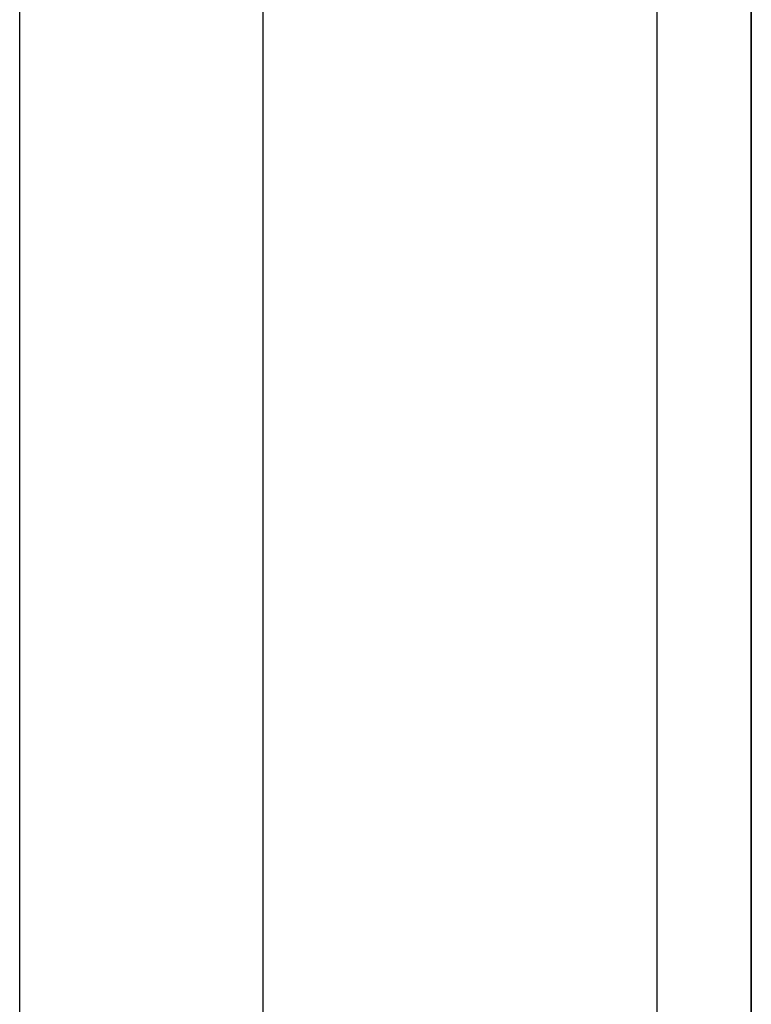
# Model space of a CAD drawing. Header units: inches. Extents: x 21 to 549, y 60 to 259.
# Tile 33 of 129: x 242.924 to 243.691, y 149.068 to 150.101. Entities that reach past the tile are written whole.
import ezdxf

# ---------------------------------------------------------------- set-up
doc = ezdxf.new("R2010")
doc.units = ezdxf.units.IN
doc.header["$MEASUREMENT"] = 0
doc.layers.add('Visible Edges(ANSI)', color=7, linetype='Continuous', lineweight=25)
doc.layers.add('Visible Tangent Edges(ANSI)', color=7, linetype='Continuous', lineweight=25)

msp = doc.modelspace()

# ---------------------------------------------------------------- linework, layer by layer
at = {"layer": 'Visible Edges(ANSI)'}
for p, q in [((243.1793, 145.9078), (243.1793, 176.4905)), ((243.6911, 176.3252), (243.6911, 146.0732)), ((243.6911, 146.0732), (243.6911, 176.3252))]:
    msp.add_line(p, q, dxfattribs=at)
at = {"layer": 'Visible Tangent Edges(ANSI)'}
for p, q in [((243.5921, 177.1002), (243.5921, 145.2982)), ((242.924, 145.9663), (242.924, 176.432))]:
    msp.add_line(p, q, dxfattribs=at)

doc.saveas('drawing.dxf')
